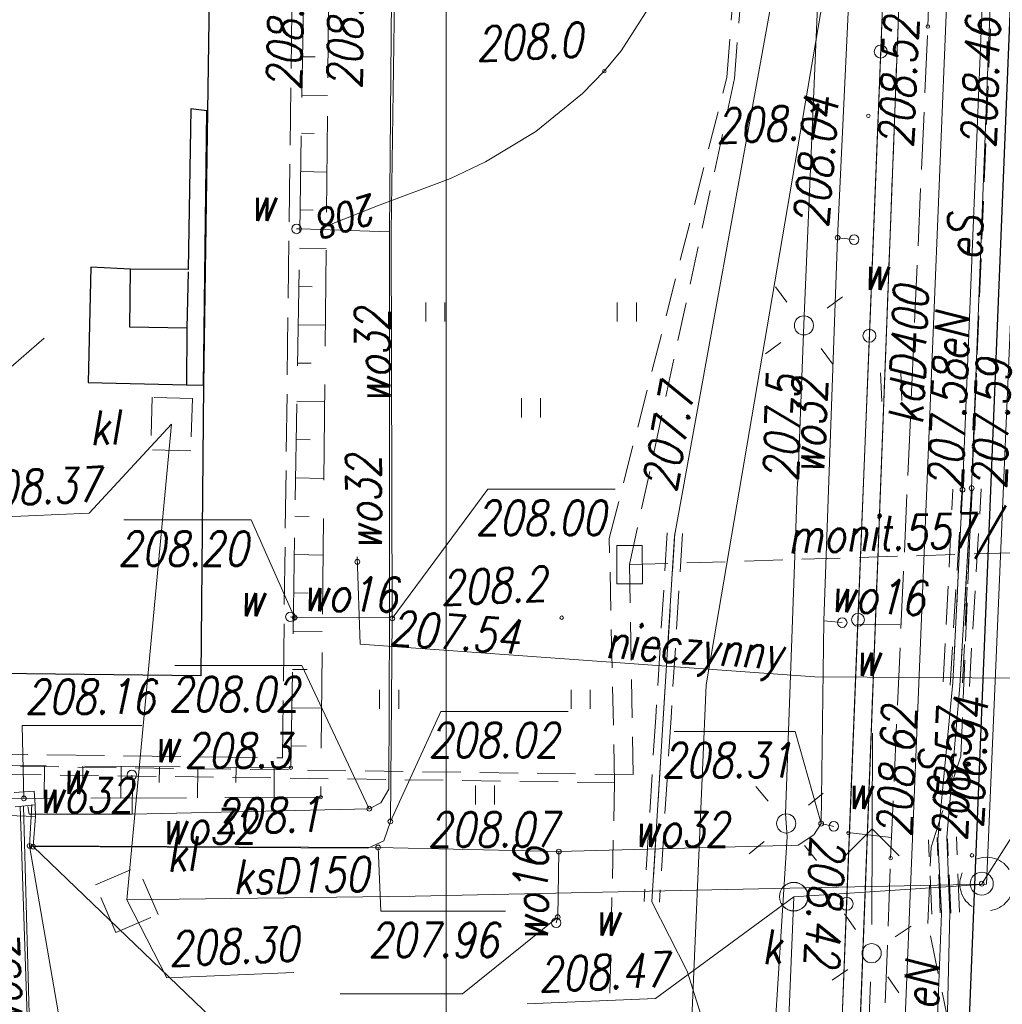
# Model space of a CAD drawing. Extents: x 6591072 to 6591270, y 5674713 to 5675005.
# Tile 10 of 37: x 6591189 to 6591215, y 5674761 to 5674787. Entities that reach past the tile are written whole.
import ezdxf
from ezdxf.enums import TextEntityAlignment as Align

# ---------------------------------------------------------------- set-up
doc = ezdxf.new("R2010")
doc.units = 0
for name, pattern in [('1', [0]), ('BGT', [0]), ('BUD', [0]), ('KOC', [2, 1.5, -0.5]), ('KOJ', [0]), ('KOU', [1.5, 1, -0.5]), ('OSL', [2, 1, -1]), ('UBE', [1.5, 1, -0.5]), ('UOK', [1.5, 1, -0.5]), ('UPE', [0]), ('UPG', [0]), ('UPK', [0]), ('UPW', [0]), ('UXE', [1.5, 1, -0.5]), ('UXT', [1.5, 1, -0.5]), ('WRC', [0]), ('WSD', [3.5, 2.5, -1]), ('WSQ', [3.5, 2.5, -1])]:
    doc.linetypes.add(name, pattern=pattern)
doc.layers.get('0').update_dxf_attribs({"color": 250, "linetype": 'CONTINUOUS', "lineweight": 100})
for name, color, linetype, lineweight in [('Dzialki', 7, '1', 18), ('EBTPO_L_5', 250, '1', 25), ('ENERGETYKA_L_0', 1, 'UXE', 18), ('Kontury', 90, '1', 18), ('NIEAKTUAL_L_0', 7, '1', 0), ('SDRPK_L_0', 7, 'KOJ', 25), ('SDRPK_L_2', 7, 'KOC', 18), ('SDRPK_L_3', 7, 'KOJ', 25), ('SDRPK_L_5', 7, 'KOC', 18), ('SZOPO_L_0', 7, 'BGT', 18), ('SZZPZ_T_0', 7, 'CONTINUOUS', 18), ('TELEFONY_L_0', 30, 'UXT', 18), ('TELEFONY_T_0', 30, 'CONTINUOUS', 18), ('TELEFONY_T_3', 30, 'CONTINUOUS', 18), ('UEEOA_T_10', 1, 'CONTINUOUS', 18), ('UEEOA_T_9', 1, 'CONTINUOUS', 18), ('UEEOC_T_0', 1, 'CONTINUOUS', 18), ('UEEOC_T_1', 1, 'CONTINUOUS', 18), ('UEEOO_T_0', 1, 'CONTINUOUS', 18), ('UEEOO_T_1', 1, 'CONTINUOUS', 18), ('UEEPB_L_0', 1, 'UBE', 18), ('UEEPB_L_0_b', 1, 'UBE', 18), ('UEEPB_L_1', 1, 'UBE', 18), ('UEEPON_L_0', 1, 'UPE', 18), ('UEEPON_L_1', 1, 'UPE', 18), ('UEEPOS_L_0', 1, 'UPE', 18), ('UGGOC_T_6', 2, 'CONTINUOUS', 18), ('UGGOC_T_8', 2, 'CONTINUOUS', 18), ('UGGOO_T_6', 2, 'CONTINUOUS', 18), ('UGGPON_L_6', 2, 'UPG', 18), ('UKKOA_T_1', 36, 'CONTINUOUS', 18), ('UKKOA_T_14', 36, 'CONTINUOUS', 18), ('UKKOA_T_21', 36, 'CONTINUOUS', 18), ('UKKOA_T_24', 36, 'CONTINUOUS', 18), ('UKKOC_T_1', 36, 'CONTINUOUS', 18), ('UKKOC_T_4', 36, 'CONTINUOUS', 18), ('UKKOC_T_7', 36, 'CONTINUOUS', 18), ('UKKOO_T_0', 36, 'CONTINUOUS', 18), ('UKKOO_T_7', 36, 'CONTINUOUS', 18), ('UKKPA_L_14', 36, 'UOK', 18), ('UKKPA_L_5', 36, 'UOK', 18), ('UKKPOL_L_1', 36, 'UPG', 18), ('UKKPOM_L_1', 36, 'UPG', 18), ('UKKPOP_L_1', 36, 'UPG', 18), ('UWWOA_T_2', 5, 'CONTINUOUS', 18), ('UWWOA_T_7', 5, 'CONTINUOUS', 18), ('UWWOC_T_0', 5, 'CONTINUOUS', 18), ('UWWOC_T_2', 5, 'CONTINUOUS', 18), ('UWWOO_T_0', 5, 'CONTINUOUS', 18), ('UWWPA_L_2', 5, '1', 18), ('UWWPM_L_0', 5, 'UPW', 18), ('UWWPM_L_1', 5, 'UPW', 18), ('WUKOS_T_1', 7, 'CONTINUOUS', 18), ('WUKPS_L_2', 7, '1', 18), ('WWRPH_L_0', 23, '1', 13), ('WWRPH_T_0', 23, 'CONTINUOUS', 13), ('WWRPP_T_0', 13, 'CONTINUOUS', 18)]:
    doc.layers.add(name, color=color, linetype=linetype, lineweight=lineweight)
doc.layers.add('PARRA', color=7, linetype='CONTINUOUS', lineweight=13, true_color=0x0a0909)
doc.styles.add('K1_ACAD', font='romans.shx', dxfattribs={"width": 0.8, "oblique": 12})
doc.linetypes.add('BGS', pattern='A,3.75,[45,msgB.shx,S=0.625,R=0,X=0,Y=0],3.75', length=7.5)

# ---------------------------------------------------------------- blocks, each defined once
blk = doc.blocks.new('other_WSU')
at = {"linetype": 'Continuous'}
blk.add_circle((0, 0), 0.045, dxfattribs=at)
blk = doc.blocks.new('other_WSP')
at = {"linetype": 'Continuous'}
blk.add_circle((0, 0), 0.045, dxfattribs=at)
blk = doc.blocks.new('other_SLS')
at = {"linetype": 'Continuous'}
blk.add_circle((0, 0), 0.25, dxfattribs=at)
blk = doc.blocks.new('other_LAT')
at = {"linetype": 'Continuous'}
for p, q in [((0, 0.75), (0, 1.25)), ((-1.25, 0), (-0.75, 0)), ((0.75, 0), (1.25, 0)), ((0, -0.75), (0, -1.25))]:
    blk.add_line(p, q, dxfattribs=at)
blk = doc.blocks.new('other_PNN')
at = {"linetype": 'Continuous'}
for p, q in [((3.25, 0), (2.5429, 0.7071)), ((0.75, 0), (5.75, 0)), ((3.25, 0), (2.5429, -0.7071))]:
    blk.add_line(p, q, dxfattribs=at)
blk = doc.blocks.new('other_UGE')
at = {"linetype": 'Continuous'}
blk.add_circle((0, 0), 0.0625, dxfattribs=at)
blk = doc.blocks.new('other_UGG')
at = {"linetype": 'Continuous'}
blk.add_circle((0, 0), 0.0625, dxfattribs=at)
blk = doc.blocks.new('other_UKW')
at = {"linetype": 'Continuous'}
blk.add_circle((0, 0), 0.375, dxfattribs=at)
blk = doc.blocks.new('other_WLZ')
at = {"linetype": 'Continuous'}
blk.add_circle((0, 0), 0.3, dxfattribs=at)
blk = doc.blocks.new('other_UGK')
at = {"linetype": 'Continuous'}
blk.add_circle((0, 0), 0.0625, dxfattribs=at)
blk = doc.blocks.new('ARM')
at = {"linetype": 'Continuous'}
blk.add_circle((0, 0), 0.125, dxfattribs=at)
blk = doc.blocks.new('other_UGW')
at = {"linetype": 'Continuous'}
blk.add_circle((0, 0), 0.0625, dxfattribs=at)
blk = doc.blocks.new('TRA1')
at = {"linetype": 'Continuous'}
for p, q in [((-0.2625, -0.375), (-0.2625, 0.375)), ((0.2625, -0.375), (0.2625, 0.375))]:
    blk.add_line(p, q, dxfattribs=at)
blk = doc.blocks.new('other_TRA')
at = {"linetype": 'Continuous'}
for p, q in [((-2.75, 1.37695), (-2.75, 0.87695)), ((-2.25, 1.37695), (-2.25, 0.87695)), ((2.25, 1.37695), (2.25, 0.87695)), ((2.75, 1.37695), (2.75, 0.87695)), ((-0.25, -1.12305), (-0.25, -1.62305)), ((0.25, -1.12305), (0.25, -1.62305))]:
    blk.add_line(p, q, dxfattribs=at)
blk = doc.blocks.new('other_WLD')
at = {"linetype": 'Continuous'}
for p, q in [((0.5, 0.333), (-0.5, 0.333)), ((-0.5, 0.333), (-0.5, -0.333)), ((0.5, -0.333), (0.5, 0.333)), ((-0.5, -0.333), (0.5, -0.333))]:
    blk.add_line(p, q, dxfattribs=at)
blk = doc.blocks.new('SLS')
at = {"linetype": 'Continuous'}
blk.add_circle((0, 0), 0.25, dxfattribs=at)
blk = doc.blocks.new('LAT')
at = {"linetype": 'Continuous'}
for p, q in [((0, 0.75), (0, 1.25)), ((-1.25, 0), (-0.75, 0)), ((0.75, 0), (1.25, 0)), ((0, -0.75), (0, -1.25))]:
    blk.add_line(p, q, dxfattribs=at)
blk = doc.blocks.new('PNN')
at = {"linetype": 'Continuous'}
for p, q in [((3.25, 0), (2.5429, 0.7071)), ((0.75, 0), (5.75, 0)), ((3.25, 0), (2.5429, -0.7071))]:
    blk.add_line(p, q, dxfattribs=at)
blk = doc.blocks.new('UKW')
at = {"linetype": 'Continuous'}
blk.add_circle((0, 0), 0.375, dxfattribs=at)
blk = doc.blocks.new('WLZ')
at = {"linetype": 'Continuous'}
blk.add_circle((0, 0), 0.3, dxfattribs=at)
blk = doc.blocks.new('UGK')
at = {"linetype": 'Continuous'}
blk.add_circle((0, 0), 0.0625, dxfattribs=at)
blk = doc.blocks.new('UGW')
at = {"linetype": 'Continuous'}
blk.add_circle((0, 0), 0.0625, dxfattribs=at)
blk = doc.blocks.new('UGE')
at = {"linetype": 'Continuous'}
blk.add_circle((0, 0), 0.0625, dxfattribs=at)
blk = doc.blocks.new('TRA')
at = {"linetype": 'Continuous'}
for p, q in [((-2.75, 1.37695), (-2.75, 0.87695)), ((-2.25, 1.37695), (-2.25, 0.87695)), ((2.25, 1.37695), (2.25, 0.87695)), ((2.75, 1.37695), (2.75, 0.87695)), ((-0.25, -1.12305), (-0.25, -1.62305)), ((0.25, -1.12305), (0.25, -1.62305))]:
    blk.add_line(p, q, dxfattribs=at)

msp = doc.modelspace()

# ---------------------------------------------------------------- linework, layer by layer
at = {"layer": 'Dzialki'}
for q in [(6591209.285, 5674720.792), (6591210.449, 5674751.347)]:
    msp.add_line((6591213.17, 5674822.79), q, dxfattribs=at)
at = {"layer": 'EBTPO_L_5', "linetype": 'BUD'}
for p, q in [((6591193.328, 5674784.637), (6591193.264, 5674780.44)), ((6591193.75, 5674784.584), (6591193.328, 5674784.637)), ((6591193.66, 5674777.423), (6591193.75, 5674784.584)), ((6591190.718, 5674780.504), (6591190.645, 5674777.487)), ((6591191.752, 5674780.447), (6591190.718, 5674780.504)), ((6591191.735, 5674778.934), (6591191.752, 5674780.447)), ((6591193.264, 5674780.44), (6591191.752, 5674780.447)), ((6591193.257, 5674780.382), (6591193.228, 5674778.907)), ((6591193.228, 5674778.907), (6591191.735, 5674778.934)), ((6591193.228, 5674778.907), (6591193.22, 5674777.425)), ((6591190.645, 5674777.487), (6591193.22, 5674777.425)), ((6591193.22, 5674777.425), (6591193.66, 5674777.423))]:
    msp.add_line(p, q, dxfattribs=at)
at = {"layer": 'ENERGETYKA_L_0', "linetype": 'UXE'}
for p, q in [((6591207.327, 5674785.453), (6591207.977, 5674793.819)), ((6591204.258, 5674773.412), (6591207.327, 5674785.453)), ((6591204.395, 5674767.041), (6591204.258, 5674773.412)), ((6591204.395, 5674767.041), (6591204.258, 5674773.412)), ((6591138.925, 5674767.938), (6591204.395, 5674767.041)), ((6591138.925, 5674767.938), (6591204.395, 5674767.041)), ((6591204.395, 5674767.041), (6591203.923, 5674746.069)), ((6591204.395, 5674767.041), (6591204.042, 5674751.344))]:
    msp.add_line(p, q, dxfattribs=at)
at = {"layer": 'Kontury', "linetype": 'KOU'}
msp.add_line((6591210.81, 5674760.84), (6591213.17, 5674822.79), dxfattribs=at)
at = {"layer": 'Kontury'}
msp.add_line((6591210.81, 5674760.84), (6591213.17, 5674822.79), dxfattribs=at)
at = {"layer": 'NIEAKTUAL_L_0', "linetype": 'UXE'}
for p, q in [((6591213.44, 5674767.74), (6591214.72, 5674799.36)), ((6591212.66, 5674765.36), (6591213.44, 5674767.74)), ((6591212.58, 5674763.36), (6591212.66, 5674765.36)), ((6591213.15, 5674760.59), (6591212.58, 5674763.36))]:
    msp.add_line(p, q, dxfattribs=at)
at = {"layer": 'PARRA'}
msp.add_line((6591200, 5674750), (6591200, 5675000), dxfattribs=at)
at = {"layer": 'SDRPK_L_0', "linetype": 'KOJ'}
for p, q in [((6591193.933, 5674796.464), (6591193.66, 5674777.423)), ((6591193.66, 5674777.423), (6591193.588, 5674769.832)), ((6591193.66, 5674777.423), (6591193.588, 5674769.832)), ((6591193.588, 5674769.832), (6591174.941, 5674770.044)), ((6591193.588, 5674769.832), (6591174.941, 5674770.044))]:
    msp.add_line(p, q, dxfattribs=at)
at = {"layer": 'SDRPK_L_2', "linetype": 'KOC'}
for p, q in [((6591195.72, 5674767.689), (6591196.24, 5674808.543)), ((6591195.72, 5674767.689), (6591196.24, 5674808.543)), ((6591171.574, 5674767.991), (6591195.72, 5674767.689)), ((6591171.574, 5674767.991), (6591195.72, 5674767.689))]:
    msp.add_line(p, q, dxfattribs=at)
at = {"layer": 'SDRPK_L_3', "linetype": 'KOJ'}
for p, q in [((6591213.829, 5674765.013), (6591216.631, 5674834.051)), ((6591213.829, 5674765.013), (6591216.631, 5674834.051)), ((6591212.684, 5674736.935), (6591213.829, 5674765.013)), ((6591213.272, 5674751.349), (6591213.829, 5674765.013))]:
    msp.add_line(p, q, dxfattribs=at)
at = {"layer": 'SDRPK_L_5', "linetype": 'KOC'}
for p, q in [((6591212.577, 5674786.784), (6591213.039, 5674799.018)), ((6591211.605, 5674765.07), (6591212.577, 5674786.784)), ((6591211.605, 5674765.07), (6591212.577, 5674786.784)), ((6591211.855, 5674771.181), (6591210.714, 5674771.169)), ((6591211.627, 5674765.605), (6591210.479, 5674765.736)), ((6591211.627, 5674765.605), (6591210.479, 5674765.736)), ((6591211.392, 5674759.296), (6591211.605, 5674765.07)), ((6591211.392, 5674759.296), (6591211.605, 5674765.07))]:
    msp.add_line(p, q, dxfattribs=at)
at = {"layer": 'SZOPO_L_0', "linetype": 'BGS'}
msp.add_line((6591210.16, 5674756.46), (6591212.53, 5674815.8), dxfattribs=at)
at = {"layer": 'SZOPO_L_0', "linetype": 'BGT'}
for p, q in [((6591211.345, 5674786.13), (6591211.641, 5674793.547)), ((6591211.049, 5674778.712), (6591211.345, 5674786.13)), ((6591210.752, 5674771.295), (6591211.049, 5674778.712)), ((6591210.456, 5674763.877), (6591210.752, 5674771.295)), ((6591210.16, 5674756.46), (6591210.456, 5674763.877))]:
    msp.add_line(p, q, dxfattribs=at)
for centre in [(6591211.345, 5674786.13), (6591211.049, 5674778.712), (6591210.752, 5674771.295), (6591210.456, 5674763.877)]:
    msp.add_circle(centre, 0.17, dxfattribs=at)
at = {"layer": 'TELEFONY_L_0', "linetype": 'UXT'}
for p, q in [((6591208.176, 5674793.847), (6591207.528, 5674785.431)), ((6591207.528, 5674785.431), (6591204.787, 5674772.733)), ((6591204.787, 5674772.733), (6591223.491, 5674773.316)), ((6591204.787, 5674772.733), (6591204.877, 5674767.251)), ((6591204.787, 5674772.733), (6591204.877, 5674767.251)), ((6591204.877, 5674767.251), (6591139.127, 5674768.136)), ((6591204.877, 5674767.251), (6591139.127, 5674768.136))]:
    msp.add_line(p, q, dxfattribs=at)
at = {"layer": 'UEEPB_L_0', "linetype": 'UBE'}
for p, q in [((6591212.98, 5674769.672), (6591213.23, 5674774.702)), ((6591213.48, 5674769.648), (6591213.73, 5674774.678)), ((6591205.772, 5674773.568), (6591205.469, 5674768.754)), ((6591206.171, 5674773.543), (6591205.869, 5674768.729)), ((6591205.469, 5674768.754), (6591205.167, 5674763.941)), ((6591205.869, 5674768.729), (6591205.566, 5674763.916)), ((6591212.68, 5674763.608), (6591212.59, 5674765.548)), ((6591213.18, 5674763.632), (6591213.09, 5674765.572))]:
    msp.add_line(p, q, dxfattribs=at)
at = {"layer": 'UEEPB_L_0_b', "linetype": 'OSL'}
for p, q in [((6591213.23, 5674769.66), (6591213.48, 5674774.69)), ((6591205.971, 5674773.556), (6591205.367, 5674763.928)), ((6591212.93, 5674763.62), (6591212.84, 5674765.56))]:
    msp.add_line(p, q, dxfattribs=at)
at = {"layer": 'UEEPB_L_1', "linetype": 'UBE'}
for p, q in [((6591213.16, 5674769.585), (6591213.47, 5674774.745)), ((6591213.66, 5674769.555), (6591213.97, 5674774.715)), ((6591212.9, 5674763.64), (6591212.82, 5674765.61)), ((6591213.4, 5674763.66), (6591213.32, 5674765.63))]:
    msp.add_line(p, q, dxfattribs=at)
at = {"layer": 'UEEPB_L_1', "linetype": 'OSL'}
for p, q in [((6591213.41, 5674769.57), (6591213.72, 5674774.73)), ((6591213.15, 5674763.65), (6591213.07, 5674765.62))]:
    msp.add_line(p, q, dxfattribs=at)
at = {"layer": 'UEEPON_L_0', "linetype": 'UPE'}
for p, q in [((6591214.07, 5674789.11), (6591213.48, 5674774.69)), ((6591213.48, 5674774.69), (6591213.23, 5674769.66)), ((6591213.48, 5674774.69), (6591213.23, 5674769.66)), ((6591213.23, 5674769.66), (6591212.84, 5674765.56)), ((6591213.23, 5674769.66), (6591212.84, 5674765.56)), ((6591212.84, 5674765.56), (6591212.93, 5674763.62)), ((6591212.84, 5674765.56), (6591212.93, 5674763.62)), ((6591212.93, 5674763.62), (6591212.8, 5674760.07)), ((6591212.93, 5674763.62), (6591212.8, 5674760.07))]:
    msp.add_line(p, q, dxfattribs=at)
at = {"layer": 'UEEPON_L_1', "linetype": 'UPE'}
for p, q in [((6591209.864, 5674791.325), (6591209.347, 5674779.23)), ((6591205.958, 5674773.473), (6591208.536, 5674787.666)), ((6591209.347, 5674779.23), (6591209.179, 5674774.891)), ((6591209.169, 5674774.892), (6591208.863, 5674766.226)), ((6591209.169, 5674774.892), (6591208.863, 5674766.226)), ((6591205.367, 5674763.928), (6591205.958, 5674773.473)), ((6591205.367, 5674763.928), (6591205.958, 5674773.473)), ((6591208.863, 5674766.226), (6591208.899, 5674765.628)), ((6591208.863, 5674766.226), (6591208.899, 5674765.628)), ((6591208.899, 5674765.628), (6591208.388, 5674757.523)), ((6591208.899, 5674765.628), (6591208.388, 5674757.523)), ((6591206.294, 5674762.115), (6591205.367, 5674763.928)), ((6591206.294, 5674762.115), (6591205.367, 5674763.928)), ((6591206.79, 5674760.544), (6591206.294, 5674762.115)), ((6591206.79, 5674760.544), (6591206.294, 5674762.115))]:
    msp.add_line(p, q, dxfattribs=at)
at = {"layer": 'UEEPOS_L_0', "linetype": 'UPE'}
for p, q in [((6591214.28, 5674789.2), (6591213.72, 5674774.73)), ((6591213.72, 5674774.73), (6591213.41, 5674769.57)), ((6591213.72, 5674774.73), (6591213.41, 5674769.57)), ((6591213.41, 5674769.57), (6591213.07, 5674765.62)), ((6591213.41, 5674769.57), (6591213.07, 5674765.62)), ((6591213.07, 5674765.62), (6591213.15, 5674763.65)), ((6591213.07, 5674765.62), (6591213.15, 5674763.65)), ((6591213.15, 5674763.65), (6591213.06, 5674760.02)), ((6591213.15, 5674763.65), (6591213.06, 5674760.02))]:
    msp.add_line(p, q, dxfattribs=at)
at = {"layer": 'UGGPON_L_6', "linetype": 'UPG'}
for p, q in [((6591197.748, 5674770.657), (6591197.673, 5674772.933)), ((6591197.748, 5674770.657), (6591197.673, 5674772.933)), ((6591201.63, 5674770.378), (6591197.748, 5674770.657)), ((6591201.63, 5674770.378), (6591197.748, 5674770.657)), ((6591209.625, 5674769.802), (6591201.63, 5674770.378)), ((6591209.625, 5674769.802), (6591201.63, 5674770.378)), ((6591216.477, 5674769.761), (6591209.625, 5674769.802)), ((6591216.477, 5674769.761), (6591209.625, 5674769.802))]:
    msp.add_line(p, q, dxfattribs=at)
at = {"layer": 'UKKOC_T_1', "linetype": 'Continuous'}
for p in [(6591209.075, 5674764.063), (6591209.075, 5674764.063), (6591202.116, 5674761.262), (6591202.116, 5674761.262)]:
    msp.add_line(p, (6591205.467, 5674761.403), dxfattribs=at)
at = {"layer": 'UKKOC_T_4', "linetype": 'Continuous'}
msp.add_line((6591213.984, 5674764.403), (6591215.756, 5674767.185), dxfattribs=at)
msp.add_line((6591213.984, 5674764.403), (6591215.756, 5674767.185), dxfattribs=at)
at = {"layer": 'UKKOC_T_7', "linetype": 'Continuous'}
for p, q in [((6591192.825, 5674776.402), (6591190.673, 5674774.076)), ((6591187.354, 5674773.937), (6591190.673, 5674774.076)), ((6591191.655, 5674763.984), (6591192.701, 5674761.945)), ((6591191.655, 5674763.984), (6591192.701, 5674761.945)), ((6591192.701, 5674761.945), (6591196.02, 5674762.084)), ((6591192.701, 5674761.945), (6591196.02, 5674762.084))]:
    msp.add_line(p, q, dxfattribs=at)
at = {"layer": 'UKKPA_L_14', "linetype": 'UOK'}
for p, q in [((6591192.321, 5674777.103), (6591192.28, 5674775.734)), ((6591193.371, 5674777.071), (6591192.321, 5674777.103)), ((6591193.371, 5674777.071), (6591193.329, 5674775.702)), ((6591193.329, 5674775.702), (6591192.28, 5674775.734)), ((6591190.838, 5674764.369), (6591191.941, 5674764.841)), ((6591190.838, 5674764.369), (6591191.941, 5674764.841)), ((6591192.473, 5674763.6), (6591191.941, 5674764.841)), ((6591192.473, 5674763.6), (6591191.941, 5674764.841)), ((6591191.37, 5674763.127), (6591190.838, 5674764.369)), ((6591191.37, 5674763.127), (6591190.838, 5674764.369)), ((6591191.37, 5674763.127), (6591192.473, 5674763.6)), ((6591191.37, 5674763.127), (6591192.473, 5674763.6))]:
    msp.add_line(p, q, dxfattribs=at)
at = {"layer": 'UKKPA_L_5', "linetype": 'UOK'}
for centre, radius in [((6591214.111, 5674764.394), 0.7), ((6591214.111, 5674764.394), 0.7), ((6591209.075, 5674764.063), 0.37), ((6591209.075, 5674764.063), 0.37)]:
    msp.add_circle(centre, radius, dxfattribs=at)
at = {"layer": 'UKKPOL_L_1', "linetype": 'UPK'}
for p, q in [((6591192.825, 5674776.402), (6591191.655, 5674763.984)), ((6591192.825, 5674776.402), (6591191.655, 5674763.984)), ((6591209.384, 5674764.295), (6591214.111, 5674764.394)), ((6591209.384, 5674764.295), (6591214.111, 5674764.394)), ((6591199.184, 5674764.076), (6591209.384, 5674764.292)), ((6591199.184, 5674764.076), (6591209.384, 5674764.292)), ((6591191.655, 5674763.984), (6591199.184, 5674764.076)), ((6591191.655, 5674763.984), (6591199.184, 5674764.076))]:
    msp.add_line(p, q, dxfattribs=at)
at = {"layer": 'UKKPOM_L_1', "linetype": 'UPK'}
msp.add_line((6591211.897, 5674758.816), (6591213.517, 5674798.506), dxfattribs=at)
msp.add_line((6591211.897, 5674758.816), (6591213.517, 5674798.506), dxfattribs=at)
at = {"layer": 'UKKPOP_L_1', "linetype": 'UPK'}
for p, q in [((6591216.226, 5674814.336), (6591214.111, 5674764.394)), ((6591216.226, 5674814.336), (6591214.111, 5674764.394)), ((6591209.075, 5674764.063), (6591214.111, 5674764.394)), ((6591209.075, 5674764.063), (6591214.111, 5674764.394)), ((6591209.075, 5674764.063), (6591207.343, 5674720.885)), ((6591209.075, 5674764.063), (6591208.565, 5674751.346))]:
    msp.add_line(p, q, dxfattribs=at)
at = {"layer": 'UWWOC_T_0', "linetype": 'Continuous'}
for p, q in [((6591198.59, 5674771.33), (6591201.089, 5674774.705)), ((6591201.089, 5674774.705), (6591204.411, 5674774.705)), ((6591191.581, 5674773.901), (6591194.904, 5674773.901)), ((6591196.04, 5674771.35), (6591194.904, 5674773.901)), ((6591192.909, 5674770.1), (6591196.231, 5674770.1)), ((6591192.909, 5674770.1), (6591196.231, 5674770.1)), ((6591197.99, 5674766.36), (6591196.231, 5674770.1)), ((6591197.99, 5674766.36), (6591196.231, 5674770.1)), ((6591198.54, 5674766.03), (6591199.859, 5674768.899)), ((6591198.54, 5674766.03), (6591199.859, 5674768.899)), ((6591199.859, 5674768.899), (6591203.181, 5674768.899)), ((6591199.859, 5674768.899), (6591203.181, 5674768.899)), ((6591205.951, 5674768.379), (6591209.111, 5674768.379)), ((6591205.951, 5674768.379), (6591209.111, 5674768.379)), ((6591209.79, 5674765.97), (6591209.111, 5674768.379)), ((6591209.79, 5674765.97), (6591209.111, 5674768.379)), ((6591189.12, 5674765.39), (6591189.871, 5674761.006)), ((6591189.12, 5674765.39), (6591189.871, 5674761.006)), ((6591189.21, 5674765.37), (6591195.075, 5674759.749)), ((6591189.21, 5674765.37), (6591195.075, 5674759.749)), ((6591198.22, 5674765.35), (6591198.291, 5674763.683)), ((6591198.22, 5674765.35), (6591198.291, 5674763.683)), ((6591198.291, 5674763.683), (6591201.548, 5674763.683)), ((6591198.291, 5674763.683), (6591201.548, 5674763.683)), ((6591202.91, 5674763.53), (6591200.424, 5674761.528)), ((6591202.91, 5674763.53), (6591200.424, 5674761.528)), ((6591197.232, 5674761.528), (6591200.424, 5674761.528)), ((6591197.232, 5674761.528), (6591200.424, 5674761.528))]:
    msp.add_line(p, q, dxfattribs=at)
at = {"layer": 'UWWOC_T_2', "linetype": 'Continuous'}
for p, q in [((6591188.97, 5674766.63), (6591188.925, 5674768.536)), ((6591188.925, 5674768.536), (6591192.052, 5674768.536)), ((6591188.97, 5674766.63), (6591188.925, 5674768.536)), ((6591188.925, 5674768.536), (6591192.052, 5674768.536))]:
    msp.add_line(p, q, dxfattribs=at)
at = {"layer": 'UWWPA_L_2', "linetype": '1'}
for p, q in [((6591188.72, 5674766.78), (6591189.24, 5674766.82)), ((6591188.72, 5674766.78), (6591189.24, 5674766.82)), ((6591189.24, 5674766.82), (6591189.26, 5674766.46)), ((6591189.24, 5674766.82), (6591189.26, 5674766.46)), ((6591189.26, 5674766.46), (6591188.74, 5674766.41)), ((6591189.26, 5674766.46), (6591188.74, 5674766.41))]:
    msp.add_line(p, q, dxfattribs=at)
at = {"layer": 'UWWPM_L_0', "linetype": 'UPW'}
for p, q in [((6591198.52, 5674781.42), (6591198.6, 5674790.52)), ((6591198.69, 5674790.54), (6591198.56, 5674781.43)), ((6591210.22, 5674781.27), (6591210.57, 5674788.69)), ((6591196.19, 5674781.5), (6591196.09, 5674781.5)), ((6591198.52, 5674781.42), (6591196.19, 5674781.5)), ((6591198.52, 5674771.36), (6591198.52, 5674781.42)), ((6591198.56, 5674781.43), (6591198.59, 5674771.33)), ((6591209.86, 5674771.27), (6591210.22, 5674781.27)), ((6591210.22, 5674781.27), (6591210.65, 5674781.22)), ((6591196.04, 5674771.35), (6591195.93, 5674771.37)), ((6591198.52, 5674771.36), (6591196.04, 5674771.35)), ((6591198.5, 5674766.87), (6591198.52, 5674771.36)), ((6591198.5, 5674766.87), (6591198.52, 5674771.36)), ((6591198.59, 5674771.33), (6591198.54, 5674766.03)), ((6591198.59, 5674771.33), (6591198.54, 5674766.03)), ((6591209.79, 5674765.97), (6591209.86, 5674771.27)), ((6591209.79, 5674765.97), (6591209.86, 5674771.27)), ((6591209.86, 5674771.27), (6591210.34, 5674771.22)), ((6591191.81, 5674767.14), (6591191.79, 5674767.24)), ((6591191.81, 5674767.14), (6591191.79, 5674767.24)), ((6591191.8, 5674766.22), (6591191.81, 5674767.14)), ((6591191.8, 5674766.22), (6591191.81, 5674767.14)), ((6591198.29, 5674766.51), (6591198.5, 5674766.87)), ((6591198.29, 5674766.51), (6591198.5, 5674766.87)), ((6591189.27, 5674766.16), (6591180.16, 5674766.49)), ((6591189.27, 5674766.16), (6591180.16, 5674766.49)), ((6591189.15, 5674757.97), (6591188.87, 5674766.42)), ((6591189.15, 5674757.97), (6591188.87, 5674766.42)), ((6591188.96, 5674766.43), (6591189.19, 5674757.93)), ((6591188.96, 5674766.43), (6591189.19, 5674757.93)), ((6591189.07, 5674766.42), (6591189.11, 5674766.22)), ((6591189.07, 5674766.42), (6591189.11, 5674766.22)), ((6591189.18, 5674766.47), (6591189.12, 5674765.39)), ((6591189.18, 5674766.47), (6591189.12, 5674765.39)), ((6591189.27, 5674766.16), (6591189.26, 5674766.44)), ((6591189.27, 5674766.16), (6591189.26, 5674766.44)), ((6591197.99, 5674766.36), (6591198.29, 5674766.51)), ((6591197.99, 5674766.36), (6591198.29, 5674766.51)), ((6591189.11, 5674766.22), (6591191.8, 5674766.22)), ((6591189.11, 5674766.22), (6591191.8, 5674766.22)), ((6591189.21, 5674765.37), (6591189.27, 5674766.16)), ((6591189.21, 5674765.37), (6591189.27, 5674766.16)), ((6591191.8, 5674766.22), (6591197.99, 5674766.36)), ((6591191.8, 5674766.22), (6591197.99, 5674766.36)), ((6591198.54, 5674766.03), (6591198.37, 5674765.52)), ((6591198.54, 5674766.03), (6591198.37, 5674765.52)), ((6591209.6, 5674765.68), (6591209.79, 5674765.97)), ((6591209.6, 5674765.68), (6591209.79, 5674765.97)), ((6591209.79, 5674765.97), (6591210.12, 5674765.9)), ((6591209.79, 5674765.97), (6591210.12, 5674765.9)), ((6591209.19, 5674765.41), (6591209.6, 5674765.68)), ((6591209.19, 5674765.41), (6591209.6, 5674765.68)), ((6591189.12, 5674765.39), (6591198.22, 5674765.35)), ((6591189.12, 5674765.39), (6591198.22, 5674765.35)), ((6591198.37, 5674765.52), (6591197.95, 5674765.33)), ((6591198.37, 5674765.52), (6591197.95, 5674765.33)), ((6591202.94, 5674765.24), (6591209.19, 5674765.41)), ((6591202.94, 5674765.24), (6591209.19, 5674765.41)), ((6591197.95, 5674765.33), (6591189.21, 5674765.37)), ((6591197.95, 5674765.33), (6591189.21, 5674765.37)), ((6591202.94, 5674765.24), (6591198.22, 5674765.35)), ((6591202.94, 5674765.24), (6591198.22, 5674765.35)), ((6591202.91, 5674763.53), (6591202.94, 5674765.24)), ((6591202.91, 5674763.53), (6591202.94, 5674765.24)), ((6591202.87, 5674763.38), (6591202.91, 5674763.53)), ((6591202.87, 5674763.38), (6591202.91, 5674763.53))]:
    msp.add_line(p, q, dxfattribs=at)
at = {"layer": 'UWWPM_L_1', "linetype": 'UPW'}
for p, q in [((6591206.79, 5674769.591), (6591210.167, 5674789.449)), ((6591206.79, 5674769.591), (6591210.167, 5674789.449)), ((6591205.549, 5674741.197), (6591206.79, 5674769.591)), ((6591205.992, 5674751.345), (6591206.79, 5674769.591))]:
    msp.add_line(p, q, dxfattribs=at)
at = {"layer": 'WUKPS_L_2', "linetype": 'WSQ'}
for p, q in [((6591195.94, 5674767.43), (6591196.28, 5674787.89)), ((6591183.55, 5674767.52), (6591195.94, 5674767.43))]:
    msp.add_line(p, q, dxfattribs=at)
at = {"layer": 'WUKPS_L_2', "linetype": 'WSD'}
for p, q in [((6591196.93, 5674787.94), (6591196.72, 5674766.66)), ((6591196.72, 5674766.66), (6591183.66, 5674766.61))]:
    msp.add_line(p, q, dxfattribs=at)
at = {"layer": 'WUKPS_L_2', "linetype": '1'}
for p, q in [((6591196.249, 5674785.996), (6591196.58, 5674785.991)), ((6591196.232, 5674784.996), (6591196.901, 5674784.985)), ((6591196.215, 5674783.996), (6591196.553, 5674783.991)), ((6591196.199, 5674782.997), (6591196.881, 5674782.985)), ((6591196.182, 5674781.997), (6591196.527, 5674781.991)), ((6591196.165, 5674780.997), (6591196.861, 5674780.985)), ((6591196.149, 5674779.997), (6591196.5, 5674779.991)), ((6591196.132, 5674778.997), (6591196.842, 5674778.985)), ((6591196.116, 5674777.997), (6591196.474, 5674777.991)), ((6591196.099, 5674776.997), (6591196.822, 5674776.985)), ((6591196.082, 5674775.998), (6591196.447, 5674775.991)), ((6591196.066, 5674774.998), (6591196.802, 5674774.985)), ((6591196.049, 5674773.998), (6591196.421, 5674773.992)), ((6591196.033, 5674772.998), (6591196.782, 5674772.985)), ((6591196.016, 5674771.998), (6591196.394, 5674771.992)), ((6591195.999, 5674770.998), (6591196.763, 5674770.986)), ((6591195.983, 5674769.998), (6591196.368, 5674769.992)), ((6591195.966, 5674768.998), (6591196.743, 5674768.986)), ((6591195.949, 5674767.999), (6591196.341, 5674767.992)), ((6591189.509, 5674767.477), (6591189.503, 5674766.632)), ((6591190.509, 5674767.469), (6591190.506, 5674767.053)), ((6591191.509, 5674767.462), (6591191.503, 5674766.64)), ((6591192.509, 5674767.455), (6591192.506, 5674767.049)), ((6591193.509, 5674767.448), (6591193.503, 5674766.648)), ((6591194.509, 5674767.44), (6591194.506, 5674767.046)), ((6591195.509, 5674767.433), (6591195.503, 5674766.655))]:
    msp.add_line(p, q, dxfattribs=at)
at = {"layer": 'WWRPH_L_0', "linetype": 'WRC'}
for p, q in [((6591205.281, 5674787.266), (6591204.563, 5674786.152)), ((6591204.563, 5674786.152), (6591204.127, 5674785.619)), ((6591204.127, 5674785.619), (6591203.561, 5674785.032)), ((6591203.561, 5674785.032), (6591202.343, 5674784.041)), ((6591202.343, 5674784.041), (6591201.028, 5674783.254)), ((6591201.028, 5674783.254), (6591200.109, 5674782.819)), ((6591200.109, 5674782.819), (6591198.201, 5674782.106)), ((6591198.201, 5674782.106), (6591196.867, 5674781.575)), ((6591189.498, 5674778.643), (6591185.108, 5674774.852))]:
    msp.add_line(p, q, dxfattribs=at)

# ---------------------------------------------------------------- block references
at = {"layer": 'SZZPZ_T_0'}
for name, p in [('other_TRA', (6591202.214, 5674778.201)), ('other_TRA', (6591201.01, 5674768.091)), ('TRA', (6591201.01, 5674768.091))]:
    msp.add_blockref(name, p, dxfattribs=at)
at = {"layer": 'SZZPZ_T_0', "color": 253}
for p in [(6591202.214, 5674778.201), (6591201.01, 5674768.091)]:
    msp.add_blockref('other_TRA', p, dxfattribs=at)
at = {"layer": 'SZZPZ_T_0', "rotation": 2.39694924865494}
msp.add_blockref('TRA1', (6591211.62, 5674777.379), dxfattribs=at)
at = {"layer": 'SZZPZ_T_0', "color": 253, "rotation": 2.39694924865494}
msp.add_blockref('TRA1', (6591211.62, 5674777.379), dxfattribs=at)
at = {"layer": 'TELEFONY_T_3', "rotation": 270.1790918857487}
msp.add_blockref('other_WLD', (6591204.787, 5674772.733), dxfattribs=at)
at = {"layer": 'TELEFONY_T_3', "color": 253, "rotation": 270.1790918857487}
msp.add_blockref('other_WLD', (6591204.787, 5674772.733), dxfattribs=at)
at = {"layer": 'UEEOA_T_10'}
for name, p, rotation in [('other_SLS', (6591209.34, 5674778.98), 2.396730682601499), ('other_SLS', (6591208.878, 5674765.976), 2.396320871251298), ('SLS', (6591208.878, 5674765.976), 2.396320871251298), ('other_SLS', (6591211.108, 5674762.587), 2.396566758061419), ('SLS', (6591211.108, 5674762.587), 2.396566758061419)]:
    msp.add_blockref(name, p, dxfattribs=dict(at, rotation=rotation))
at = {"layer": 'UEEOA_T_10', "color": 253}
for p, rotation in [((6591209.34, 5674778.98), 2.396730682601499), ((6591208.878, 5674765.976), 2.396320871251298), ((6591211.108, 5674762.587), 2.396566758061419)]:
    msp.add_blockref('other_SLS', p, dxfattribs=dict(at, rotation=rotation))
at = {"layer": 'UEEOA_T_9'}
for name, p, rotation in [('other_LAT', (6591209.34, 5674778.98), 36.52841539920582), ('other_PNN', (6591211.108, 5674762.587), 89.73665454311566), ('PNN', (6591211.108, 5674762.587), 89.73665454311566), ('other_LAT', (6591208.878, 5674765.976), 39.37903583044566), ('LAT', (6591208.878, 5674765.976), 39.37903583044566), ('other_LAT', (6591211.108, 5674762.587), 304.400402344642), ('LAT', (6591211.108, 5674762.587), 304.400402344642), ('other_PNN', (6591211.108, 5674762.587), 267.7823443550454), ('PNN', (6591211.108, 5674762.587), 267.7823443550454)]:
    msp.add_blockref(name, p, dxfattribs=dict(at, rotation=rotation))
at = {"layer": 'UEEOA_T_9', "color": 253}
for name, p, rotation in [('other_LAT', (6591209.34, 5674778.98), 36.52841539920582), ('other_PNN', (6591211.108, 5674762.587), 89.73665454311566), ('other_LAT', (6591208.878, 5674765.976), 39.37903583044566), ('other_LAT', (6591211.108, 5674762.587), 304.400402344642), ('other_PNN', (6591211.108, 5674762.587), 267.7823443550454)]:
    msp.add_blockref(name, p, dxfattribs=dict(at, rotation=rotation))
at = {"layer": 'UEEOC_T_0'}
msp.add_blockref('other_UGE', (6591213.48, 5674774.69), dxfattribs=at)
at = {"layer": 'UEEOC_T_0', "color": 253}
msp.add_blockref('other_UGE', (6591213.48, 5674774.69), dxfattribs=at)
at = {"layer": 'UEEOC_T_1'}
msp.add_blockref('other_UGE', (6591213.72, 5674774.73), dxfattribs=at)
at = {"layer": 'UEEOC_T_1', "color": 253}
msp.add_blockref('other_UGE', (6591213.72, 5674774.73), dxfattribs=at)
at = {"layer": 'UGGOC_T_8', "rotation": 2.395310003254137}
msp.add_blockref('other_UGG', (6591197.677, 5674772.806), dxfattribs=at)
at = {"layer": 'UGGOC_T_8', "color": 253, "rotation": 2.395310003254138}
msp.add_blockref('other_UGG', (6591197.677, 5674772.806), dxfattribs=at)
at = {"layer": 'UKKOA_T_14'}
for name in ['other_WLZ', 'WLZ']:
    msp.add_blockref(name, (6591213.984, 5674764.403), dxfattribs=at)
at = {"layer": 'UKKOA_T_14', "color": 253}
msp.add_blockref('other_WLZ', (6591213.984, 5674764.403), dxfattribs=at)
at = {"layer": 'UKKOA_T_21', "rotation": 2.396293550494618}
for name in ['other_UKW', 'UKW']:
    msp.add_blockref(name, (6591209.075, 5674764.063), dxfattribs=at)
at = {"layer": 'UKKOA_T_21', "color": 253, "rotation": 2.396293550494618}
msp.add_blockref('other_UKW', (6591209.075, 5674764.063), dxfattribs=at)
at = {"layer": 'UKKOC_T_4'}
for name in ['other_UGK', 'UGK']:
    msp.add_blockref(name, (6591213.984, 5674764.403), dxfattribs=at)
at = {"layer": 'UKKOC_T_4', "color": 253}
msp.add_blockref('other_UGK', (6591213.984, 5674764.403), dxfattribs=at)
at = {"layer": 'UWWOA_T_7'}
for p in [(6591196.09, 5674781.5), (6591210.65, 5674781.22), (6591195.93, 5674771.37), (6591210.34, 5674771.22), (6591191.79, 5674767.24), (6591191.79, 5674767.24), (6591210.12, 5674765.9), (6591210.12, 5674765.9), (6591202.87, 5674763.38), (6591202.87, 5674763.38)]:
    msp.add_blockref('ARM', p, dxfattribs=at)
at = {"layer": 'UWWOA_T_7', "color": 253}
for p in [(6591196.09, 5674781.5), (6591210.65, 5674781.22), (6591195.93, 5674771.37), (6591210.34, 5674771.22), (6591191.79, 5674767.24), (6591210.12, 5674765.9), (6591202.87, 5674763.38)]:
    msp.add_blockref('ARM', p, dxfattribs=at)
at = {"layer": 'UWWOC_T_0'}
for name, p in [('other_UGW', (6591210.22, 5674781.27)), ('other_UGW', (6591196.04, 5674771.35)), ('other_UGW', (6591198.59, 5674771.33)), ('other_UGW', (6591197.99, 5674766.36)), ('UGW', (6591197.99, 5674766.36)), ('other_UGW', (6591198.54, 5674766.03)), ('UGW', (6591198.54, 5674766.03)), ('other_UGW', (6591209.79, 5674765.97)), ('UGW', (6591209.79, 5674765.97)), ('other_UGW', (6591189.12, 5674765.39)), ('UGW', (6591189.12, 5674765.39)), ('other_UGW', (6591189.21, 5674765.37)), ('UGW', (6591189.21, 5674765.37)), ('other_UGW', (6591198.22, 5674765.35)), ('UGW', (6591198.22, 5674765.35)), ('other_UGW', (6591202.94, 5674765.24)), ('UGW', (6591202.94, 5674765.24)), ('other_UGW', (6591202.91, 5674763.53)), ('UGW', (6591202.91, 5674763.53))]:
    msp.add_blockref(name, p, dxfattribs=at)
at = {"layer": 'UWWOC_T_0', "color": 253}
for p in [(6591210.22, 5674781.27), (6591196.04, 5674771.35), (6591198.59, 5674771.33), (6591197.99, 5674766.36), (6591198.54, 5674766.03), (6591209.79, 5674765.97), (6591189.12, 5674765.39), (6591189.21, 5674765.37), (6591198.22, 5674765.35), (6591202.94, 5674765.24), (6591202.91, 5674763.53)]:
    msp.add_blockref('other_UGW', p, dxfattribs=at)
at = {"layer": 'UWWOC_T_2', "rotation": 269.9999974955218}
for name in ['other_UGE', 'UGE']:
    msp.add_blockref(name, (6591188.97, 5674766.63), dxfattribs=at)
at = {"layer": 'UWWOC_T_2', "color": 253, "rotation": 269.9999974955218}
msp.add_blockref('other_UGE', (6591188.97, 5674766.63), dxfattribs=at)
at = {"layer": 'WUKOS_T_1'}
for p, rotation in [((6591212.577, 5674786.784), 2.39719513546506), ((6591210.504, 5674765.728), 2.396539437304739), ((6591213.729, 5674765.143), 2.3970038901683), ((6591211.605, 5674765.07), 2.396676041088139)]:
    msp.add_blockref('other_WSU', p, dxfattribs=dict(at, rotation=rotation))
at = {"layer": 'WUKOS_T_1', "color": 253}
for p, rotation in [((6591212.577, 5674786.784), 2.39719513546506), ((6591210.504, 5674765.728), 2.396539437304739), ((6591213.729, 5674765.143), 2.3970038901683), ((6591211.605, 5674765.07), 2.396676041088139)]:
    msp.add_blockref('other_WSU', p, dxfattribs=dict(at, rotation=rotation))
at = {"layer": 'WWRPP_T_0'}
for p, rotation in [((6591204.127, 5674785.619), 2.396457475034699), ((6591211.023, 5674784.452), 2.3970038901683), ((6591203.014, 5674771.348), 2.395774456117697)]:
    msp.add_blockref('other_WSP', p, dxfattribs=dict(at, rotation=rotation))
at = {"layer": 'WWRPP_T_0', "color": 253}
for p, rotation in [((6591204.127, 5674785.619), 2.396457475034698), ((6591211.023, 5674784.452), 2.3970038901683), ((6591203.014, 5674771.348), 2.395774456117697)]:
    msp.add_blockref('other_WSP', p, dxfattribs=dict(at, rotation=rotation))
at = {"layer": 'WWRPP_T_0'}
for p in [(6591195.94, 5674767.43), (6591196.72, 5674766.66)]:
    msp.add_blockref('other_WSP', p, dxfattribs=at)
at = {"layer": 'WWRPP_T_0', "color": 253}
for p in [(6591195.94, 5674767.43), (6591196.72, 5674766.66)]:
    msp.add_blockref('other_WSP', p, dxfattribs=at)

# ---------------------------------------------------------------- texts
at = {"layer": 'TELEFONY_T_0', "style": 'K1_ACAD', "oblique": 12, "width": 0.8}
msp.add_text('monit.557/13', height=0.9, rotation=1.8684, dxfattribs=at).set_placement((6591208.93, 5674773.023))
at = {"layer": 'UEEOC_T_0', "style": 'K1_ACAD', "oblique": 12, "width": 0.8}
for s, rotation, p in [('207.58', 87.66, (6591213.48, 5674774.69)), ('207.5', 87.9784, (6591209.179, 5674774.891)), ('207.7', 79.7044, (6591205.993, 5674774.597))]:
    msp.add_text(s, height=0.9, rotation=rotation, dxfattribs=at).set_placement(p)
at = {"layer": 'UEEOC_T_1', "style": 'K1_ACAD', "oblique": 12, "width": 0.8}
msp.add_text('207.59', height=0.9, rotation=87.78, dxfattribs=at).set_placement((6591213.72, 5674774.73), align=Align.TOP_LEFT)
at = {"layer": 'UEEOO_T_0', "style": 'K1_ACAD', "oblique": 12, "width": 0.8}
for rotation, p in [(87.66, (6591213.62, 5674778.03)), (87.9, (6591212.84, 5674761.09)), (87.9, (6591212.84, 5674761.09))]:
    msp.add_text('eN', height=0.9, rotation=rotation, dxfattribs=at).set_placement(p)
at = {"layer": 'UEEOO_T_1', "style": 'K1_ACAD', "oblique": 12, "width": 0.8}
for rotation, p in [(88.71, (6591213.98, 5674780.67)), (85.08, (6591213.15, 5674766.6)), (85.08, (6591213.15, 5674766.6))]:
    msp.add_text('eS', height=0.9, rotation=rotation, dxfattribs=at).set_placement(p)
at = {"layer": 'UGGOC_T_6', "style": 'K1_ACAD', "oblique": 12, "width": 0.8}
msp.add_text('207.54', height=0.9, rotation=355.8845, dxfattribs=at).set_placement((6591198.499, 5674770.64))
msp.add_text('207.54', height=0.9, rotation=355.8845, dxfattribs=at).set_placement((6591198.499, 5674770.64))
at = {"layer": 'UGGOO_T_6', "style": 'K1_ACAD', "oblique": 12, "width": 0.8}
msp.add_text('nieczynny', height=0.9, rotation=356.1065, dxfattribs=at).set_placement((6591204.138, 5674770.302))
msp.add_text('nieczynny', height=0.9, rotation=356.1065, dxfattribs=at).set_placement((6591204.138, 5674770.302))
at = {"layer": 'UKKOA_T_1', "style": 'K1_ACAD', "oblique": 12, "width": 0.8}
msp.add_text('k', height=0.9, rotation=2.3962, dxfattribs=at).set_placement((6591208.775, 5674762.318), align=Align.RIGHT)
msp.add_text('k', height=0.9, rotation=2.3962, dxfattribs=at).set_placement((6591208.775, 5674762.318), align=Align.RIGHT)
at = {"layer": 'UKKOA_T_24', "style": 'K1_ACAD', "oblique": 12, "width": 0.8}
for rotation, p in [(2.395, (6591191.469, 5674775.879)), (2.3944, (6591193.477, 5674764.741)), (2.3944, (6591193.477, 5674764.741))]:
    msp.add_text('kl', height=0.9, rotation=rotation, dxfattribs=at).set_placement(p, align=Align.RIGHT)
at = {"layer": 'UKKOC_T_1', "style": 'K1_ACAD', "oblique": 12, "width": 0.8}
msp.add_text('206.94', height=0.9, rotation=87.5736, dxfattribs=at).set_placement((6591214.012, 5674765.848))
msp.add_text('206.94', height=0.9, rotation=87.5736, dxfattribs=at).set_placement((6591214.012, 5674765.848))
msp.add_text('208.47', height=0.9, rotation=2.3957, dxfattribs=at).set_placement((6591202.387, 5674762.475), align=Align.TOP_LEFT)
msp.add_text('208.47', height=0.9, rotation=2.3957, dxfattribs=at).set_placement((6591202.387, 5674762.475), align=Align.TOP_LEFT)
at = {"layer": 'UKKOC_T_7', "style": 'K1_ACAD', "oblique": 12, "width": 0.8}
msp.add_text('208.37', height=0.9, rotation=2.3949, dxfattribs=at).set_placement((6591190.944, 5674775.288), align=Align.TOP_RIGHT)
msp.add_text('208.30', height=0.9, rotation=2.3941, dxfattribs=at).set_placement((6591192.769, 5674762.248))
at = {"layer": 'UKKOO_T_0', "style": 'K1_ACAD', "oblique": 12, "width": 0.8}
msp.add_text('kdD400', height=0.9, rotation=87.7326, dxfattribs=at).set_placement((6591212.445, 5674776.377))
at = {"layer": 'UKKOO_T_7', "style": 'K1_ACAD', "oblique": 12, "width": 0.8}
msp.add_text('ksD150', height=0.9, rotation=1.218, dxfattribs=at).set_placement((6591194.437, 5674764.13))
msp.add_text('ksD150', height=0.9, rotation=1.218, dxfattribs=at).set_placement((6591194.437, 5674764.13))
at = {"layer": 'UWWOA_T_2', "style": 'K1_ACAD', "oblique": 12, "width": 0.8}
for p in [(6591195.532, 5674781.712), (6591211.535, 5674779.911), (6591195.241, 5674771.388), (6591211.326, 5674769.832), (6591211.326, 5674769.832), (6591193.013, 5674767.573), (6591193.013, 5674767.573), (6591190.608, 5674766.746), (6591190.608, 5674766.746), (6591211.111, 5674766.354), (6591211.111, 5674766.354), (6591204.523, 5674763.053), (6591204.523, 5674763.053)]:
    msp.add_text('w', height=0.9, dxfattribs=at).set_placement(p, align=Align.RIGHT)
at = {"layer": 'UWWOC_T_0', "style": 'K1_ACAD', "oblique": 12, "width": 0.8}
msp.add_text('208.04', height=0.9, rotation=85.1261, dxfattribs=at).set_placement((6591209.963, 5674781.517))
for s, p in [('208.00', (6591200.767, 5674773.505)), ('208.02', (6591199.537, 5674767.699)), ('208.02', (6591199.537, 5674767.699)), ('208.07', (6591199.521, 5674765.368)), ('208.07', (6591199.521, 5674765.368)), ('207.96', (6591197.969, 5674762.483)), ('207.96', (6591197.969, 5674762.483))]:
    msp.add_text(s, height=0.9, dxfattribs=at).set_placement(p)
for s, p in [('208.20', (6591194.823, 5674773.601)), ('208.31', (6591209.03, 5674768.079)), ('208.31', (6591209.03, 5674768.079))]:
    msp.add_text(s, height=0.9, dxfattribs=at).set_placement(p, align=Align.TOP_RIGHT)
msp.add_text('208.02', height=0.9, dxfattribs=at).set_placement((6591196.151, 5674768.9), align=Align.RIGHT)
msp.add_text('208.02', height=0.9, dxfattribs=at).set_placement((6591196.151, 5674768.9), align=Align.RIGHT)
at = {"layer": 'UWWOC_T_2', "style": 'K1_ACAD', "oblique": 12, "width": 0.8}
msp.add_text('208.16', height=0.9, dxfattribs=at).set_placement((6591189.005, 5674768.836))
msp.add_text('208.16', height=0.9, dxfattribs=at).set_placement((6591189.005, 5674768.836))
at = {"layer": 'UWWOO_T_0', "style": 'K1_ACAD', "oblique": 12, "width": 0.8}
for s, rotation, p in [('wo32', 90.7019, (6591198.543, 5674776.931)), ('wo32', 88.1221, (6591209.865, 5674775.069)), ('wo32', 90.8725, (6591198.317, 5674773.097)), ('wo16', 359.2702, (6591196.228, 5674771.527)), ('wo16', 357.5104, (6591209.99, 5674771.511)), ('wo32', 0.247, (6591189.326, 5674766.251)), ('wo32', 0.247, (6591189.326, 5674766.251)), ('wo32', 0.6031, (6591192.537, 5674765.43)), ('wo32', 0.6031, (6591192.537, 5674765.43)), ('wo16', 90, (6591202.656, 5674762.872)), ('wo16', 90, (6591202.656, 5674762.872)), ('wo32', 92.7852, (6591188.945, 5674760.588)), ('wo32', 92.7852, (6591188.945, 5674760.588))]:
    msp.add_text(s, height=0.9, rotation=rotation, dxfattribs=at).set_placement(p)
msp.add_text('wo32', height=0.9, dxfattribs=at).set_placement((6591204.874, 5674765.368))
msp.add_text('wo32', height=0.9, dxfattribs=at).set_placement((6591204.874, 5674765.368))
at = {"layer": 'WUKOS_T_1', "style": 'K1_ACAD', "oblique": 12, "width": 0.8}
for s, rotation, p in [('208.52', 87.438, (6591212.184, 5674783.609)), ('208.46', 87.6653, (6591214.337, 5674783.602)), ('208.62', 87.6542, (6591212.142, 5674765.614)), ('208.57', 87.8355, (6591213.595, 5674765.511)), ('208.42', 267.2452, (6591209.523, 5674765.66))]:
    msp.add_text(s, height=0.9, rotation=rotation, dxfattribs=at).set_placement(p)
at = {"layer": 'WWRPH_T_0', "style": 'K1_ACAD', "oblique": 12, "width": 0.8}
msp.add_text('208', height=0.75, rotation=196.7421, dxfattribs=at).set_placement((6591198.073, 5674782.423))
at = {"layer": 'WWRPP_T_0', "style": 'K1_ACAD', "oblique": 12, "width": 0.8}
msp.add_text('208.2', height=0.9, rotation=88.398, dxfattribs=at).set_placement((6591196.28, 5674787.89), align=Align.RIGHT)
for s, rotation, p in [('208.0', 89.136, (6591196.93, 5674787.94)), ('208.1', 0.81, (6591196.72, 5674766.66))]:
    msp.add_text(s, height=0.9, rotation=rotation, dxfattribs=at).set_placement(p, align=Align.TOP_RIGHT)
for s, rotation, p in [('208.0', 2.3962, (6591200.796, 5674785.878)), ('208.1', 2.3966, (6591207.057, 5674783.733)), ('208.2', 2.3955, (6591199.867, 5674771.674))]:
    msp.add_text(s, height=0.9, rotation=rotation, dxfattribs=at).set_placement(p)
msp.add_text('208.3', height=0.9, dxfattribs=at).set_placement((6591195.94, 5674767.43), align=Align.RIGHT)

doc.saveas('drawing.dxf')
